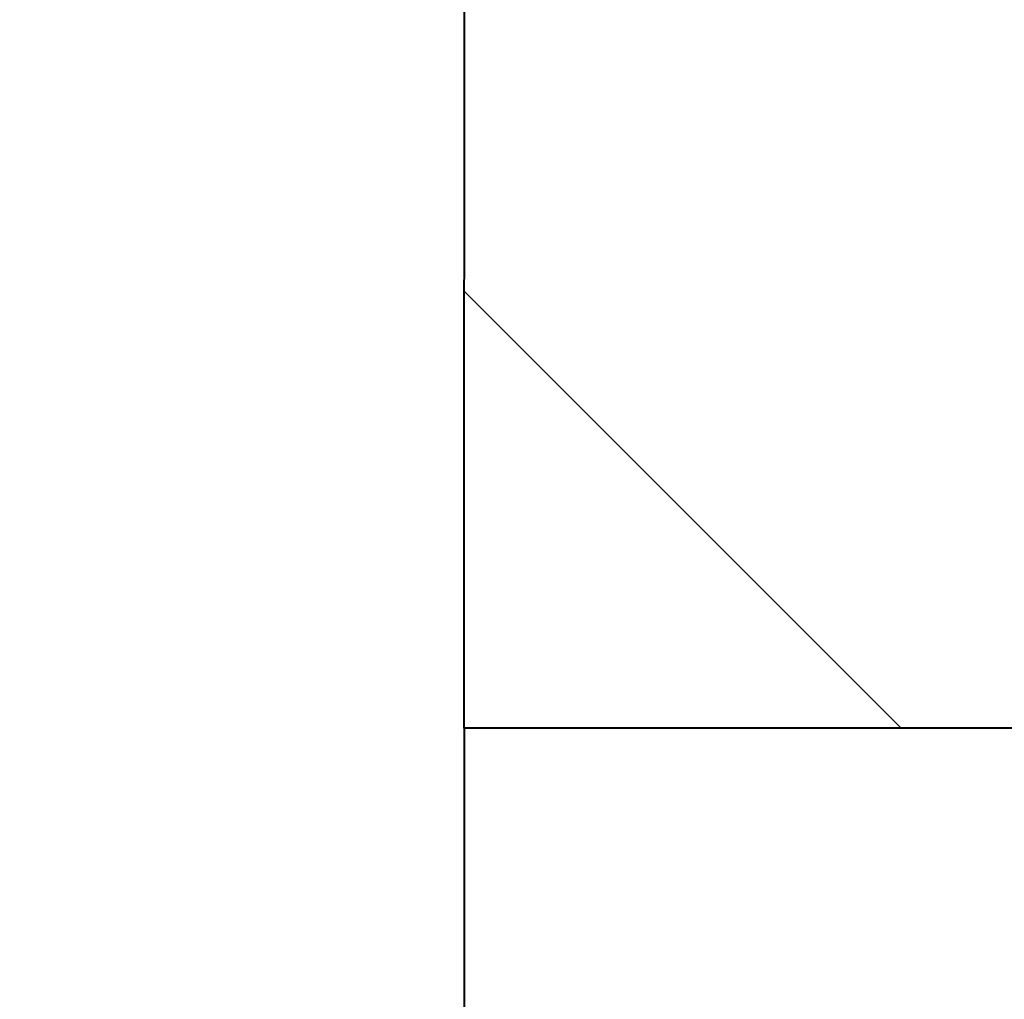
# Model space of a CAD drawing. Header units: metres. Extents: x -113 to 509, y -50 to 519.
# Tile 224 of 240: x 70.566 to 71.37, y 428.617 to 429.417. Entities that reach past the tile are written whole.
import ezdxf
from ezdxf.enums import TextEntityAlignment as Align

# ---------------------------------------------------------------- set-up
doc = ezdxf.new("R2010")
doc.units = ezdxf.units.M
doc.header["$MEASUREMENT"] = 0
for name, color, linetype, lineweight in [('B_ANNO_TEXT', 7, 'Continuous', 18), ('B_DETAIL', 7, 'Continuous', 18), ('B_DETAIL_OBJ', 7, 'Continuous', 40)]:
    doc.layers.add(name, color=color, linetype=linetype, lineweight=lineweight)
doc.styles.add('Annotative', font='calibri.ttf', dxfattribs={"height": 0.0625})

# ---------------------------------------------------------------- blocks, each defined once
blk = doc.blocks.new('*U2432')
at = {"layer": 'B_DETAIL'}
h = blk.add_hatch(dxfattribs=at)
h.set_pattern_fill('ANSI32', color=256, scale=2.30116, angle=90)
h.set_pattern_definition([(135, (204.2579, 135.5891), (-0.610187, -0.610187), []), (135, (204.2579, 135.9959), (-0.610187, -0.610187), [])])
edge = h.paths.add_edge_path()
edge.add_line((186.24806, 164.92762), (183.75717, 164.92762))
edge.add_line((183.75717, 164.92762), (183.39436, 164.56163))
edge.add_line((183.39436, 164.56163), (183.39436, 164.01422))
edge.add_line((183.39436, 164.01422), (183.48273, 163.92269))
edge.add_line((183.48273, 163.92269), (183.98175, 163.92294))
edge.add_arc((184.29949, 163.96289), 0.32025, 18.99852, 187.16647, ccw=False)
edge.add_line((184.6023, 164.06714), (184.98953, 162.94245))
edge.add_arc((184.68672, 162.8382), 0.32025, -161.00148, 18.99852, ccw=False)
edge.add_line((184.38392, 162.73394), (184.31812, 162.92506))
edge.add_arc((184.07081, 162.73274), 0.31329, 37.87173, 180)
edge.add_line((183.75752, 162.73274), (183.75717, 161.99965))
edge.add_line((183.75717, 161.99965), (186.24806, 161.99965))
edge.add_line((186.24806, 161.99965), (186.24806, 164.92762))
at = {"layer": 'B_DETAIL_OBJ'}
blk.add_line((183.75717, 161.99965), (183.75717, 153.27426), dxfattribs=at)
at = {"layer": 'B_DETAIL_OBJ', "flags": 128}
blk.add_lwpolyline([(186.24806, 164.92762), (186.24806, 161.99965), (183.75717, 161.99965), (183.75752, 162.73274, -0.713683), (184.31789, 162.92536)], format="xyb", dxfattribs=at)
at = {"layer": 'B_ANNO_TEXT', "style": 'Annotative'}
blk.add_attdef('DIM2', text='', height=1.5, rotation=315.05602, dxfattribs=at).set_placement((311.47722, 219.61588), align=Align.MIDDLE_CENTER)

msp = doc.modelspace()

# ---------------------------------------------------------------- block references
msp.add_blockref('*U2432', (-112.82857, 266.83871))

doc.saveas('drawing.dxf')
